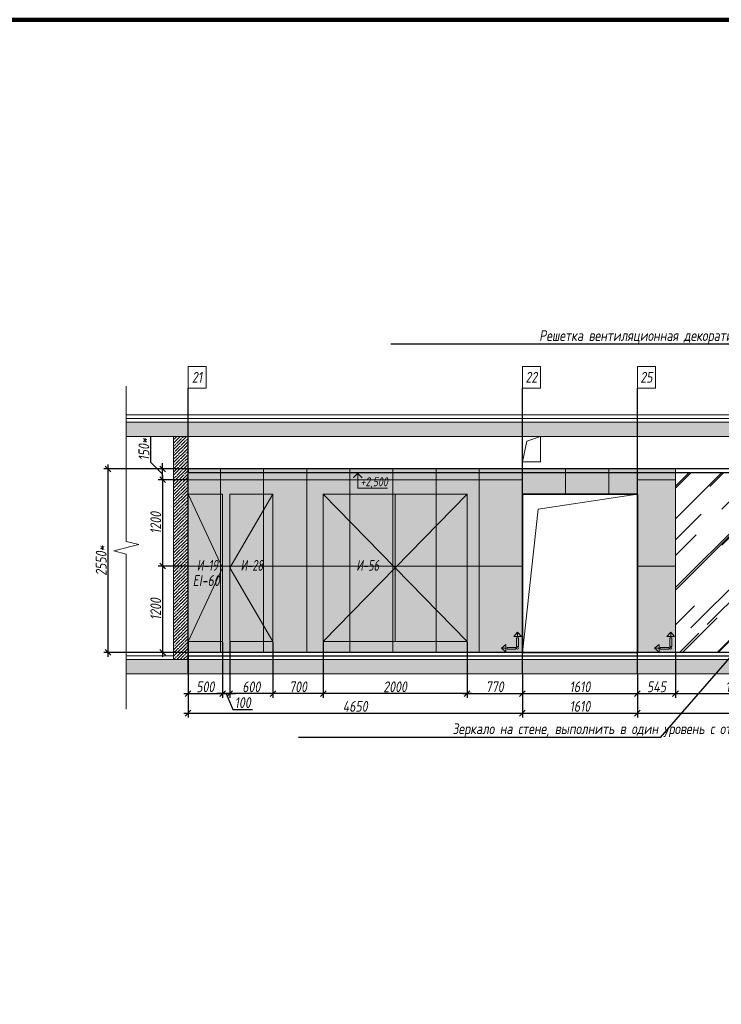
# Model space of a CAD drawing. Header units: millimetres. Extents: x -26888115 to 7466299, y -86687 to 22081.
# Tile 192 of 225: x 153165 to 162923, y 3671 to 17359. Entities that reach past the tile are written whole.
import ezdxf
from ezdxf import colors
from ezdxf.entities.mleader import LeaderData, LeaderLine
from ezdxf.math import Vec2, Vec3

# ---------------------------------------------------------------- set-up
doc = ezdxf.new("R2010")
doc.units = ezdxf.units.MM
doc.linetypes.add('DASHDOT', pattern=[25.4, 12.7, -6.35, 0, -6.35])
doc.layers.get('Defpoints').update_dxf_attribs({"color": 31})
for name, color, linetype, lineweight in [('A-DETL-GENF', 7, 'Continuous', 5), ('dim_pot', 183, 'Continuous', 9), ('Двери', 7, 'Continuous', 5), ('Отделка стен', 253, 'Continuous', 0)]:
    doc.layers.add(name, color=color, linetype=linetype, lineweight=lineweight)
for name, color, linetype, lineweight, true_color in [('dim_obm', 7, 'Continuous', 9, 0x005700), ('dim_razv', 7, 'DASHDOT', 9, 0x285228), ('pol', 7, 'Continuous', 15, 0x55666d)]:
    doc.layers.add(name, color=color, linetype=linetype, lineweight=lineweight, true_color=true_color)
doc.styles.add('fl_iso paper', font='isocpeur.ttf', dxfattribs={"width": 0.8, "oblique": 10})
doc.styles.add('In tre', font='isocpeur.ttf', dxfattribs={"width": 0.8, "oblique": 10})
doc.dimstyles.new('In tre 1_50', dxfattribs={"dimtxt": 150, "dimasz": 80, "dimexe": 60, "dimexo": 10, "dimgap": 20, "dimtad": 1, "dimdec": 0, "dimrnd": 5, "dimzin": 0, "dimdsep": 46, "dimtxsty": 'fl_iso paper', "dimblk": 'OBLIQUE', "dimcen": 0, "dimdle": 60, "dimadec": 0, "dimazin": 0, "dimtfac": 1, "dimtdec": 0, "dimtofl": 0, "dimtmove": 1, "dimatfit": 1, "dimfxl": 40, "dimtolj": 1, "dimtzin": 0, "dimarcsym": 1})

# ---------------------------------------------------------------- blocks, each defined once
blk = doc.blocks.new('*U37')
at = {"color": 0, "linetype": 'ByBlock', "lineweight": -2}
for p, q in [((0, 0), (-6, 0)), ((80.34, 0), (0, 0)), ((167.69, 0), (87.34, 0)), ((167.69, 0), (173.69, 0))]:
    blk.add_line(p, q, dxfattribs=at)
blk.add_lwpolyline([(87.34, 0), (85.59, -7), (82.09, 7), (80.34, 0)], dxfattribs=at)
blk = doc.blocks.new('_Oblique')
at = {"color": 0, "linetype": 'ByBlock', "lineweight": -2}
blk.add_line((-0.5, -0.5), (0.5, 0.5), dxfattribs=at)
blk = doc.blocks.new('*D154')
at = {"layer": 'Defpoints', "color": 0, "linetype": 'ByBlock', "transparency": 16777216}
for p in [(155506, 8264), (160156, 8264), (160156, 7718)]:
    blk.add_point(p, dxfattribs=at)
at = {"layer": 'dim_razv', "color": 0, "linetype": 'ByBlock', "lineweight": -2, "transparency": 16777216}
for p, q in [((155506, 8254), (155506, 7658)), ((160156, 8254), (160156, 7658)), ((155446, 7718), (160216, 7718))]:
    blk.add_line(p, q, dxfattribs=at)
at = {"layer": 'dim_razv', "color": 0, "linetype": 'ByBlock', "lineweight": -2, "transparency": 16777216, "xscale": 80, "yscale": 80, "zscale": 80, "rotation": 180}
blk.add_blockref('_Oblique', (155506, 7718), dxfattribs=at)
at = {"layer": 'dim_razv', "color": 0, "linetype": 'ByBlock', "lineweight": -2, "transparency": 16777216, "xscale": 80, "yscale": 80, "zscale": 80}
blk.add_blockref('_Oblique', (160156, 7718), dxfattribs=at)
at = {"layer": 'dim_razv', "color": 0, "linetype": 'ByBlock', "transparency": 16777216, "insert": (157831, 7813), "char_height": 150, "attachment_point": 5, "style": 'fl_iso paper'}
blk.add_mtext('\\A1;4650', dxfattribs=at)
blk = doc.blocks.new('*D156')
at = {"layer": 'Defpoints', "color": 0, "linetype": 'ByBlock', "transparency": 16777216}
for p in [(160156, 8264), (161756, 8264), (161756, 7718)]:
    blk.add_point(p, dxfattribs=at)
at = {"layer": 'dim_razv', "color": 0, "linetype": 'ByBlock', "lineweight": -2, "transparency": 16777216}
for p, q in [((160156, 8254), (160156, 7658)), ((161756, 8254), (161756, 7658)), ((160096, 7718), (161816, 7718))]:
    blk.add_line(p, q, dxfattribs=at)
at = {"layer": 'dim_razv', "color": 0, "linetype": 'ByBlock', "lineweight": -2, "transparency": 16777216, "xscale": 80, "yscale": 80, "zscale": 80, "rotation": 180}
blk.add_blockref('_Oblique', (160156, 7718), dxfattribs=at)
at = {"layer": 'dim_razv', "color": 0, "linetype": 'ByBlock', "lineweight": -2, "transparency": 16777216, "xscale": 80, "yscale": 80, "zscale": 80}
blk.add_blockref('_Oblique', (161756, 7718), dxfattribs=at)
at = {"layer": 'dim_razv', "color": 0, "linetype": 'ByBlock', "transparency": 16777216, "insert": (160956, 7813), "char_height": 150, "attachment_point": 5, "style": 'fl_iso paper'}
blk.add_mtext('\\A1;1610', dxfattribs=at)
blk = doc.blocks.new('*D157')
at = {"layer": 'Defpoints', "color": 0, "linetype": 'ByBlock', "transparency": 16777216}
for p in [(161756, 8264), (175226, 8254), (175226, 7718)]:
    blk.add_point(p, dxfattribs=at)
at = {"layer": 'dim_razv', "color": 0, "linetype": 'ByBlock', "lineweight": -2, "transparency": 16777216}
for p, q in [((161756, 8254), (161756, 7658)), ((175226, 8244), (175226, 7658)), ((161696, 7718), (175286, 7718))]:
    blk.add_line(p, q, dxfattribs=at)
at = {"layer": 'dim_razv', "color": 0, "linetype": 'ByBlock', "lineweight": -2, "transparency": 16777216, "xscale": 80, "yscale": 80, "zscale": 80, "rotation": 180}
blk.add_blockref('_Oblique', (161756, 7718), dxfattribs=at)
at = {"layer": 'dim_razv', "color": 0, "linetype": 'ByBlock', "lineweight": -2, "transparency": 16777216, "xscale": 80, "yscale": 80, "zscale": 80}
blk.add_blockref('_Oblique', (175226, 7718), dxfattribs=at)
at = {"layer": 'dim_razv', "color": 0, "linetype": 'ByBlock', "transparency": 16777216, "insert": (168491, 7813), "char_height": 150, "attachment_point": 5, "style": 'fl_iso paper'}
blk.add_mtext('\\A1;13470', dxfattribs=at)
blk = doc.blocks.new('*D174')
at = {"layer": 'Defpoints', "color": 0, "linetype": 'ByBlock', "transparency": 16777216}
for p in [(159386, 8714), (160156, 8264), (160156, 7990)]:
    blk.add_point(p, dxfattribs=at)
at = {"layer": 'dim_razv', "color": 0, "linetype": 'ByBlock', "lineweight": -2, "transparency": 16777216}
for p, q in [((159386, 8704), (159386, 7930)), ((160156, 8254), (160156, 7930)), ((159326, 7990), (160216, 7990))]:
    blk.add_line(p, q, dxfattribs=at)
at = {"layer": 'dim_razv', "color": 0, "linetype": 'ByBlock', "lineweight": -2, "transparency": 16777216, "xscale": 80, "yscale": 80, "zscale": 80, "rotation": 180}
blk.add_blockref('_Oblique', (159386, 7990), dxfattribs=at)
at = {"layer": 'dim_razv', "color": 0, "linetype": 'ByBlock', "lineweight": -2, "transparency": 16777216, "xscale": 80, "yscale": 80, "zscale": 80}
blk.add_blockref('_Oblique', (160156, 7990), dxfattribs=at)
at = {"layer": 'dim_razv', "color": 0, "linetype": 'ByBlock', "transparency": 16777216, "insert": (159771, 8085), "char_height": 150, "attachment_point": 5, "style": 'fl_iso paper'}
blk.add_mtext('\\A1;770', dxfattribs=at)
blk = doc.blocks.new('*D175')
at = {"layer": 'Defpoints', "color": 0, "linetype": 'ByBlock', "transparency": 16777216}
for p in [(160156, 8264), (161756, 8254), (161756, 7990)]:
    blk.add_point(p, dxfattribs=at)
at = {"layer": 'dim_razv', "color": 0, "linetype": 'ByBlock', "lineweight": -2, "transparency": 16777216}
for p, q in [((160156, 8254), (160156, 7930)), ((161756, 8244), (161756, 7930)), ((160096, 7990), (161816, 7990))]:
    blk.add_line(p, q, dxfattribs=at)
at = {"layer": 'dim_razv', "color": 0, "linetype": 'ByBlock', "lineweight": -2, "transparency": 16777216, "xscale": 80, "yscale": 80, "zscale": 80, "rotation": 180}
blk.add_blockref('_Oblique', (160156, 7990), dxfattribs=at)
at = {"layer": 'dim_razv', "color": 0, "linetype": 'ByBlock', "lineweight": -2, "transparency": 16777216, "xscale": 80, "yscale": 80, "zscale": 80}
blk.add_blockref('_Oblique', (161756, 7990), dxfattribs=at)
at = {"layer": 'dim_razv', "color": 0, "linetype": 'ByBlock', "transparency": 16777216, "insert": (160956, 8085), "char_height": 150, "attachment_point": 5, "style": 'fl_iso paper'}
blk.add_mtext('\\A1;1610', dxfattribs=at)
blk = doc.blocks.new('*D176')
at = {"layer": 'Defpoints', "color": 0, "linetype": 'ByBlock', "transparency": 16777216}
for p in [(162286, 8564), (161756, 8254), (162286, 7990)]:
    blk.add_point(p, dxfattribs=at)
at = {"layer": 'dim_razv', "color": 0, "linetype": 'ByBlock', "lineweight": -2, "transparency": 16777216}
for p, q in [((162286, 8554), (162286, 7930)), ((161756, 8244), (161756, 7930)), ((161696, 7990), (162346, 7990))]:
    blk.add_line(p, q, dxfattribs=at)
at = {"layer": 'dim_razv', "color": 0, "linetype": 'ByBlock', "lineweight": -2, "transparency": 16777216, "xscale": 80, "yscale": 80, "zscale": 80, "rotation": 180}
blk.add_blockref('_Oblique', (161756, 7990), dxfattribs=at)
at = {"layer": 'dim_razv', "color": 0, "linetype": 'ByBlock', "lineweight": -2, "transparency": 16777216, "xscale": 80, "yscale": 80, "zscale": 80}
blk.add_blockref('_Oblique', (162286, 7990), dxfattribs=at)
at = {"layer": 'dim_razv', "color": 0, "linetype": 'ByBlock', "transparency": 16777216, "insert": (162021, 8085), "char_height": 150, "attachment_point": 5, "style": 'fl_iso paper'}
blk.add_mtext('\\A1;545', dxfattribs=at)
blk = doc.blocks.new('*D177')
at = {"layer": 'Defpoints', "color": 0, "linetype": 'ByBlock', "transparency": 16777216}
for p in [(162286, 8564), (163986, 8564), (163986, 7990)]:
    blk.add_point(p, dxfattribs=at)
at = {"layer": 'dim_razv', "color": 0, "linetype": 'ByBlock', "lineweight": -2, "transparency": 16777216}
for p, q in [((162286, 8554), (162286, 7930)), ((163986, 8554), (163986, 7930)), ((162226, 7990), (164046, 7990))]:
    blk.add_line(p, q, dxfattribs=at)
at = {"layer": 'dim_razv', "color": 0, "linetype": 'ByBlock', "lineweight": -2, "transparency": 16777216, "xscale": 80, "yscale": 80, "zscale": 80, "rotation": 180}
blk.add_blockref('_Oblique', (162286, 7990), dxfattribs=at)
at = {"layer": 'dim_razv', "color": 0, "linetype": 'ByBlock', "lineweight": -2, "transparency": 16777216, "xscale": 80, "yscale": 80, "zscale": 80}
blk.add_blockref('_Oblique', (163986, 7990), dxfattribs=at)
at = {"layer": 'dim_razv', "color": 0, "linetype": 'ByBlock', "transparency": 16777216, "insert": (163136, 8085), "char_height": 150, "attachment_point": 5, "style": 'fl_iso paper'}
blk.add_mtext('\\A1;1700', dxfattribs=at)
blk = doc.blocks.new('1')
at = {"layer": 'pol', "linetype": 'ByBlock'}
h = blk.add_hatch(color=1, dxfattribs=at)
h.paths.add_polyline_path([(35776, 73135), (35803, 73135), (35803, 73259), (35776, 73259)])
h.paths.add_polyline_path([(35790, 73275), (35843, 73275), (35790, 73338)])
h.paths.add_polyline_path([(35790, 73275), (35736, 73275), (35790, 73338)])
edge = h.paths.add_edge_path()
edge.add_arc((35790, 73111), 13.4, 0, 360)
h = blk.add_hatch(color=1, dxfattribs=at)
h.paths.add_polyline_path([(35813, 73097), (35813, 73124), (35937, 73124), (35937, 73097)])
h.paths.add_polyline_path([(35952, 73111), (35952, 73164), (36016, 73111)])
h.paths.add_polyline_path([(35952, 73111), (35952, 73057), (36016, 73111)])
at = {"layer": 'pol', "color": 1, "linetype": 'ByBlock'}
for points in [[(35790, 73275), (35736, 73275), (35790, 73338), (35790, 73275)], [(35790, 73275), (35843, 73275), (35790, 73338), (35790, 73275)], [(35952, 73111), (35952, 73164), (36016, 73111), (35952, 73111)], [(35952, 73111), (35952, 73057), (36016, 73111), (35952, 73111)]]:
    blk.add_lwpolyline(points, dxfattribs=at)
for points in [[(35776, 73135), (35803, 73135), (35803, 73259), (35776, 73259)], [(35813, 73097), (35813, 73124), (35937, 73124), (35937, 73097)]]:
    blk.add_lwpolyline(points, close=True, dxfattribs=at)
blk.add_circle((35790, 73111), 13.4, dxfattribs=at)
blk = doc.blocks.new('*D205')
at = {"layer": 'Defpoints', "color": 0, "linetype": 'ByBlock', "transparency": 16777216}
for p in [(155506, 10964), (155152, 9764), (155506, 9764)]:
    blk.add_point(p, dxfattribs=at)
at = {"layer": 'dim_razv', "color": 0, "linetype": 'ByBlock', "lineweight": -2, "transparency": 16777216}
for p, q in [((155496, 10964), (155092, 10964)), ((155152, 11024), (155152, 9704)), ((155496, 9764), (155092, 9764))]:
    blk.add_line(p, q, dxfattribs=at)
at = {"layer": 'dim_razv', "color": 0, "linetype": 'ByBlock', "lineweight": -2, "transparency": 16777216, "xscale": 80, "yscale": 80, "zscale": 80}
for p, rotation in [((155152, 10964), 90), ((155152, 9764), 270)]:
    blk.add_blockref('_Oblique', p, dxfattribs=dict(at, rotation=rotation))
at = {"layer": 'dim_razv', "color": 0, "linetype": 'ByBlock', "transparency": 16777216, "insert": (155057, 10364), "char_height": 150, "attachment_point": 5, "rotation": 90, "style": 'fl_iso paper'}
blk.add_mtext('\\A1;1200', dxfattribs=at)
blk = doc.blocks.new('*D206')
at = {"layer": 'Defpoints', "color": 0, "linetype": 'ByBlock', "transparency": 16777216}
for p in [(155506, 9764), (155152, 8564), (155506, 8564)]:
    blk.add_point(p, dxfattribs=at)
at = {"layer": 'dim_razv', "color": 0, "linetype": 'ByBlock', "lineweight": -2, "transparency": 16777216}
for p, q in [((155496, 9764), (155092, 9764)), ((155152, 9824), (155152, 8504)), ((155496, 8564), (155092, 8564))]:
    blk.add_line(p, q, dxfattribs=at)
at = {"layer": 'dim_razv', "color": 0, "linetype": 'ByBlock', "lineweight": -2, "transparency": 16777216, "xscale": 80, "yscale": 80, "zscale": 80}
for p, rotation in [((155152, 9764), 90), ((155152, 8564), 270)]:
    blk.add_blockref('_Oblique', p, dxfattribs=dict(at, rotation=rotation))
at = {"layer": 'dim_razv', "color": 0, "linetype": 'ByBlock', "transparency": 16777216, "insert": (155057, 9164), "char_height": 150, "attachment_point": 5, "rotation": 90, "style": 'fl_iso paper'}
blk.add_mtext('\\A1;1200', dxfattribs=at)
blk = doc.blocks.new('*D207')
at = {"layer": 'Defpoints', "color": 0, "linetype": 'ByBlock', "transparency": 16777216}
for p in [(154393, 11114), (155506, 11114), (155294, 8564)]:
    blk.add_point(p, dxfattribs=at)
at = {"layer": 'dim_razv', "color": 0, "linetype": 'ByBlock', "lineweight": -2, "transparency": 16777216}
for p, q in [((155496, 11114), (154333, 11114)), ((154393, 8504), (154393, 11174)), ((155284, 8564), (154333, 8564))]:
    blk.add_line(p, q, dxfattribs=at)
at = {"layer": 'dim_razv', "color": 0, "linetype": 'ByBlock', "lineweight": -2, "transparency": 16777216, "xscale": 80, "yscale": 80, "zscale": 80}
for p, rotation in [((154393, 11114), 90), ((154393, 8564), 270)]:
    blk.add_blockref('_Oblique', p, dxfattribs=dict(at, rotation=rotation))
at = {"layer": 'dim_razv', "color": 0, "linetype": 'ByBlock', "transparency": 16777216, "insert": (154298, 9839), "char_height": 150, "attachment_point": 5, "rotation": 90, "style": 'fl_iso paper'}
blk.add_mtext('\\A1;2550*', dxfattribs=at)
blk = doc.blocks.new('*D208')
at = {"layer": 'Defpoints', "color": 0, "linetype": 'ByBlock', "transparency": 16777216}
for p in [(155152, 11114), (155506, 11114), (155496, 10964)]:
    blk.add_point(p, dxfattribs=at)
at = {"layer": 'dim_razv', "color": 0, "linetype": 'ByBlock', "lineweight": -2, "transparency": 16777216}
for p, q in [((154987, 11204), (154987, 11569)), ((155152, 11039), (154987, 11204)), ((155496, 11114), (155092, 11114)), ((155152, 11114), (155152, 11194)), ((155152, 10964), (155152, 11114)), ((155486, 10964), (155092, 10964)), ((155152, 10964), (155152, 10884))]:
    blk.add_line(p, q, dxfattribs=at)
at = {"layer": 'dim_razv', "color": 0, "linetype": 'ByBlock', "lineweight": -2, "transparency": 16777216, "xscale": 80, "yscale": 80, "zscale": 80}
for p, rotation in [((155152, 11114), 270), ((155152, 10964), 90)]:
    blk.add_blockref('_Oblique', p, dxfattribs=dict(at, rotation=rotation))
at = {"layer": 'dim_razv', "color": 0, "linetype": 'ByBlock', "transparency": 16777216, "insert": (154892, 11386), "char_height": 150, "attachment_point": 5, "rotation": 90, "style": 'fl_iso paper'}
blk.add_mtext('\\A1;150*', dxfattribs=at)
blk = doc.blocks.new('*D296')
at = {"layer": 'Defpoints', "color": 0, "linetype": 'ByBlock', "transparency": 16777216}
for p in [(157386, 8714), (159386, 8714), (157386, 7990)]:
    blk.add_point(p, dxfattribs=at)
at = {"layer": 'dim_razv', "color": 0, "linetype": 'ByBlock', "lineweight": -2, "transparency": 16777216}
for p, q in [((157386, 8704), (157386, 7930)), ((159386, 8704), (159386, 7930)), ((159446, 7990), (157326, 7990))]:
    blk.add_line(p, q, dxfattribs=at)
at = {"layer": 'dim_razv', "color": 0, "linetype": 'ByBlock', "lineweight": -2, "transparency": 16777216, "xscale": 80, "yscale": 80, "zscale": 80, "rotation": 180}
blk.add_blockref('_Oblique', (157386, 7990), dxfattribs=at)
at = {"layer": 'dim_razv', "color": 0, "linetype": 'ByBlock', "lineweight": -2, "transparency": 16777216, "xscale": 80, "yscale": 80, "zscale": 80}
blk.add_blockref('_Oblique', (159386, 7990), dxfattribs=at)
at = {"layer": 'dim_razv', "color": 0, "linetype": 'ByBlock', "transparency": 16777216, "insert": (158386, 8085), "char_height": 150, "attachment_point": 5, "style": 'fl_iso paper'}
blk.add_mtext('\\A1;2000', dxfattribs=at)
blk = doc.blocks.new('*D297')
at = {"layer": 'Defpoints', "color": 0, "linetype": 'ByBlock', "transparency": 16777216}
for p in [(156686, 8714), (157386, 8714), (156686, 7990)]:
    blk.add_point(p, dxfattribs=at)
at = {"layer": 'dim_razv', "color": 0, "linetype": 'ByBlock', "lineweight": -2, "transparency": 16777216}
for p, q in [((156686, 8704), (156686, 7930)), ((157386, 8704), (157386, 7930)), ((157446, 7990), (156626, 7990))]:
    blk.add_line(p, q, dxfattribs=at)
at = {"layer": 'dim_razv', "color": 0, "linetype": 'ByBlock', "lineweight": -2, "transparency": 16777216, "xscale": 80, "yscale": 80, "zscale": 80, "rotation": 180}
blk.add_blockref('_Oblique', (156686, 7990), dxfattribs=at)
at = {"layer": 'dim_razv', "color": 0, "linetype": 'ByBlock', "lineweight": -2, "transparency": 16777216, "xscale": 80, "yscale": 80, "zscale": 80}
blk.add_blockref('_Oblique', (157386, 7990), dxfattribs=at)
at = {"layer": 'dim_razv', "color": 0, "linetype": 'ByBlock', "transparency": 16777216, "insert": (157036, 8085), "char_height": 150, "attachment_point": 5, "style": 'fl_iso paper'}
blk.add_mtext('\\A1;700', dxfattribs=at)
blk = doc.blocks.new('*D298')
at = {"layer": 'Defpoints', "color": 0, "linetype": 'ByBlock', "transparency": 16777216}
for p in [(156086, 8714), (156686, 8714), (156086, 7990)]:
    blk.add_point(p, dxfattribs=at)
at = {"layer": 'dim_razv', "color": 0, "linetype": 'ByBlock', "lineweight": -2, "transparency": 16777216}
for p, q in [((156086, 8704), (156086, 7930)), ((156686, 8704), (156686, 7930)), ((156746, 7990), (156026, 7990))]:
    blk.add_line(p, q, dxfattribs=at)
at = {"layer": 'dim_razv', "color": 0, "linetype": 'ByBlock', "lineweight": -2, "transparency": 16777216, "xscale": 80, "yscale": 80, "zscale": 80, "rotation": 180}
blk.add_blockref('_Oblique', (156086, 7990), dxfattribs=at)
at = {"layer": 'dim_razv', "color": 0, "linetype": 'ByBlock', "lineweight": -2, "transparency": 16777216, "xscale": 80, "yscale": 80, "zscale": 80}
blk.add_blockref('_Oblique', (156686, 7990), dxfattribs=at)
at = {"layer": 'dim_razv', "color": 0, "linetype": 'ByBlock', "transparency": 16777216, "insert": (156386, 8085), "char_height": 150, "attachment_point": 5, "style": 'fl_iso paper'}
blk.add_mtext('\\A1;600', dxfattribs=at)
blk = doc.blocks.new('*D299')
at = {"layer": 'Defpoints', "color": 0, "linetype": 'ByBlock', "transparency": 16777216}
for p in [(155986, 8714), (156086, 8714), (155986, 7990)]:
    blk.add_point(p, dxfattribs=at)
at = {"layer": 'dim_razv', "color": 0, "linetype": 'ByBlock', "lineweight": -2, "transparency": 16777216}
for p, q in [((155986, 8704), (155986, 7930)), ((156086, 8704), (156086, 7930)), ((155986, 7990), (155906, 7990)), ((156086, 7990), (155986, 7990)), ((156036, 7990), (156131, 7770)), ((156086, 7990), (156166, 7990)), ((156131, 7770), (156401, 7770))]:
    blk.add_line(p, q, dxfattribs=at)
at = {"layer": 'dim_razv', "color": 0, "linetype": 'ByBlock', "lineweight": -2, "transparency": 16777216, "xscale": 80, "yscale": 80, "zscale": 80}
blk.add_blockref('_Oblique', (155986, 7990), dxfattribs=at)
at = {"layer": 'dim_razv', "color": 0, "linetype": 'ByBlock', "lineweight": -2, "transparency": 16777216, "xscale": 80, "yscale": 80, "zscale": 80, "rotation": 180}
blk.add_blockref('_Oblique', (156086, 7990), dxfattribs=at)
at = {"layer": 'dim_razv', "color": 0, "linetype": 'ByBlock', "transparency": 16777216, "insert": (156266, 7865), "char_height": 150, "attachment_point": 5, "style": 'fl_iso paper'}
blk.add_mtext('\\A1;100', dxfattribs=at)
blk = doc.blocks.new('*D309')
at = {"layer": 'Defpoints', "color": 0, "linetype": 'ByBlock', "transparency": 16777216}
for p in [(155506, 8714), (155986, 8714), (155986, 7990)]:
    blk.add_point(p, dxfattribs=at)
at = {"layer": 'dim_razv', "color": 0, "linetype": 'ByBlock', "lineweight": -2, "transparency": 16777216}
for p, q in [((155506, 8704), (155506, 7930)), ((155986, 8704), (155986, 7930)), ((155446, 7990), (156046, 7990))]:
    blk.add_line(p, q, dxfattribs=at)
at = {"layer": 'dim_razv', "color": 0, "linetype": 'ByBlock', "lineweight": -2, "transparency": 16777216, "xscale": 80, "yscale": 80, "zscale": 80, "rotation": 180}
blk.add_blockref('_Oblique', (155506, 7990), dxfattribs=at)
at = {"layer": 'dim_razv', "color": 0, "linetype": 'ByBlock', "lineweight": -2, "transparency": 16777216, "xscale": 80, "yscale": 80, "zscale": 80}
blk.add_blockref('_Oblique', (155986, 7990), dxfattribs=at)
at = {"layer": 'dim_razv', "color": 0, "linetype": 'ByBlock', "transparency": 16777216, "insert": (155746, 8085), "char_height": 150, "attachment_point": 5, "style": 'fl_iso paper'}
blk.add_mtext('\\A1;500', dxfattribs=at)

msp = doc.modelspace()

# ---------------------------------------------------------------- hatches: boundary and pattern name
at = {"true_color": 0x5294a7}
h = msp.add_hatch(dxfattribs=at)
h.set_pattern_fill('AR-RROOF', color=135, scale=20, angle=45, style=0)
h.set_pattern_definition([(45, (280, 13356.9), (431.0523, 1149.4728), [7620, -1016, 2540, -508]), (45, (578.14, 14014.26), (-836.96, 118.5394), [1524, -167.64, 3048, -381]), (45, (154.28, 13841.84), (1627.2224, 2108.56414), [4064, -711.2, 2032, -508])])
h.paths.add_polyline_path([(162286, 11064), (163986, 11064), (163986, 8564), (162286, 8564)])
at = {"layer": 'A-DETL-GENF'}
h = msp.add_hatch(dxfattribs=at)
h.set_pattern_fill('ANSI35', color=256, scale=20, style=0)
h.set_pattern_definition([(45, (32373.26, 722.8), (-89.80256, 89.80256), []), (45, (32463.07, 722.8), (-89.80256, 89.80256), [158.75, -31.75, 0, -31.75])])
h.paths.add_polyline_path([(154647.4, 11564), (198584.9, 11564), (198584.9, 11764), (154647.4, 11764)])
h.paths.add_polyline_path([(154647.4, 8264), (198584.9, 8264), (198584.9, 8464), (154647.4, 8464)])
h = msp.add_hatch(dxfattribs=at)
h.set_pattern_fill('ANSI35', color=256, scale=10, style=0)
h.set_pattern_definition([(45, (2100, 13356.9), (-44.90128, 44.90128), []), (45, (2144.9, 13356.9), (-44.90128, 44.90128), [79.375, -15.875, 0, -15.875])])
h.paths.add_polyline_path([(155306, 11564), (155506, 11564), (155506, 8464), (155306, 8464)])
at = {"layer": 'dim_obm'}
msp.add_hatch(color=256, dxfattribs=at).paths.add_polyline_path([(157935.1, 10996), (157867, 11064), (157799, 10996), (157810.5, 10984.4), (157867, 11040.9), (157923.5, 10984.4)], flags=0)
at = {"layer": 'dim_razv', "true_color": 0xeceae4, "transparency": 33554687}
h = msp.add_hatch(dxfattribs=at)
h.set_pattern_fill('AR-SAND', color=254, scale=3, angle=315)
h.paths.add_polyline_path([(155506, 8564), (155506, 11114), (162286, 11114), (162286, 8564), (161756, 8564), (161756, 10764), (160156, 10764), (160156, 8564)])
h.paths.add_polyline_path([(163986, 8564), (163986, 11114), (175456, 11114), (175456, 8564), (175226, 8564), (175226, 10764), (173776, 10764), (173776, 8564), (166506, 8564), (166506, 10744), (164546, 10744), (164546, 8564)])
h.paths.add_polyline_path([(172651, 8614), (173451, 8614), (173451, 9264), (172651, 9264)], flags=16)
h.paths.add_polyline_path([(176506, 11114), (179466, 11114), (179466, 8564), (176506, 8564)])
h.paths.add_polyline_path([(180516, 11114), (192376, 11114), (192376, 8564), (180516, 8564)])
h.paths.add_polyline_path([(182126, 9994), (182876, 9994), (182876, 8644), (182126, 8644)], flags=16)
h.paths.add_polyline_path([(194961, 9994), (195711, 9994), (195711, 8644), (194961, 8644)], flags=16)
h.paths.add_polyline_path([(193426, 11114), (196771, 11114), (196771, 8564), (193426, 8564)])
h.paths.add_polyline_path([(197821, 11114), (198076, 11114), (198076, 8564), (197821, 8564)])

# ---------------------------------------------------------------- linework, layer by layer
at = {"lineweight": 30}
for points in [[(155506, 8264), (155506, 12237.6)], [(160156, 8264), (160156, 12237.6)], [(161756, 8264), (161756, 12237.6)], [(198076, 8564), (155506, 8564)], [(155506, 8514), (198076, 8514)]]:
    msp.add_lwpolyline(points, dxfattribs=at)
at = {"lineweight": 13}
for points in [[(154647.4, 11814), (198584.9, 11814), (198584.9, 11864), (154647.4, 11864)], [(198584.9, 11764), (154647.4, 11764), (154647.4, 11814), (198584.9, 11814)], [(154647.4, 11564), (198584.9, 11564), (198584.9, 11764), (154647.4, 11764)], [(155506, 8464), (155306, 8464), (155306, 11564), (155506, 11564)], [(155306, 11564), (155506, 11564), (155506, 8464), (155306, 8464)], [(160156, 11564), (160156, 11214), (160406, 11214), (160406, 11564)], [(155506, 8564), (155506, 11114), (162286, 11114), (162286, 8564), (161756, 8564), (161756, 10764), (160156, 10764), (160156, 8564)], [(162286, 11064), (163986, 11064), (163986, 8564), (162286, 8564)], [(155506, 8714), (155506, 10764), (155986, 10764), (155986, 8714)], [(156086, 8714), (156086, 10764), (156686, 10764), (156686, 8714)], [(157386, 8714), (157386, 10764), (159386, 10764), (159386, 8714)], [(154647.4, 8264), (198584.9, 8264), (198584.9, 8464), (154647.4, 8464)]]:
    msp.add_lwpolyline(points, close=True, dxfattribs=at)
for points in [[(160156, 11214), (160218.8, 11500.1), (160406, 11564)], [(155506, 10764), (155986, 9739), (155506, 8714)], [(156686, 10764), (156086, 9739), (156686, 8714)], [(157386, 10764), (158386, 9739), (157386, 8714)], [(158386, 10764), (158386, 8714)], [(159386, 10764), (158386, 9739), (159386, 8714)], [(160156, 8564), (160373.9, 10553.4), (161756, 10764)], [(155306, 8564), (154647.4, 8564), (154647.4, 8514), (155306, 8514)], [(198276, 8514), (198584.9, 8514), (198584.9, 8464), (154647.4, 8464), (154647.4, 8514), (155306, 8514)], [(155506, 8514), (198076, 8514)]]:
    msp.add_lwpolyline(points, dxfattribs=at)
at = {"lineweight": 30}
msp.add_lwpolyline([(198076, 11114), (155506, 11114), (155506, 11064), (198076, 11064)], close=True, dxfattribs=at)
at = {"lineweight": 35}
msp.add_lwpolyline([(160156, 8564), (160156, 10764), (161756, 10764), (161756, 8564)], close=True, dxfattribs=at)
at = {"layer": 'Defpoints', "color": 1, "lineweight": 100}
msp.add_lwpolyline([(145825.4, -10016.5), (249195.3, -10016.5), (249195.3, 17359), (145825.4, 17359)], close=True, dxfattribs=at)
at = {"layer": 'dim_obm'}
msp.add_lwpolyline([(157867, 11064), (157867, 10984), (157867, 10848.5), (158278, 10848.5)], dxfattribs=at)
at = {"layer": 'dim_pot', "color": 10, "lineweight": 0}
for points in [[(155506, 12537.6), (155756, 12537.6), (155756, 12237.6), (155506, 12237.6)], [(160156, 12537.6), (160406, 12537.6), (160406, 12237.6), (160156, 12237.6)], [(161756, 12537.6), (162006, 12537.6), (162006, 12237.6), (161756, 12237.6)]]:
    msp.add_lwpolyline(points, close=True, dxfattribs=at)
at = {"layer": 'Отделка стен', "transparency": 33554687}
for points in [[(155506, 11114), (155506, 10964), (155956, 10964), (155956, 11114)], [(155956, 11114), (155956, 10964), (156556, 10964), (156556, 11114)], [(156556, 11114), (156556, 10964), (157156, 10964), (157156, 11114)], [(157156, 11114), (157156, 10964), (157756, 10964), (157756, 11114)], [(157756, 11114), (157756, 10964), (158356, 10964), (158356, 11114)], [(158356, 11114), (158356, 10964), (158956, 10964), (158956, 11114)], [(158956, 11114), (158956, 10964), (159556, 10964), (159556, 11114)], [(159556, 11114), (159556, 10964), (160156, 10964), (160156, 11114)], [(160156, 11114), (160156, 10764), (160756, 10764), (160756, 11114)], [(160756, 11114), (160756, 10764), (161356, 10764), (161356, 11114)], [(161356, 11114), (161356, 10764), (161756, 10764), (161756, 11114)], [(161756, 11114), (161756, 10964), (162286, 10964), (162286, 11114)], [(155506, 10964), (155506, 9764), (155956, 9764), (155956, 10964)], [(155956, 10964), (155956, 9764), (156556, 9764), (156556, 10964)], [(156556, 10964), (156556, 9764), (157156, 9764), (157156, 10964)], [(157156, 10964), (157156, 9764), (157756, 9764), (157756, 10964)], [(157756, 10964), (157756, 9764), (158356, 9764), (158356, 10964)], [(158356, 10964), (158356, 9764), (158956, 9764), (158956, 10964)], [(158956, 10964), (158956, 9764), (159556, 9764), (159556, 10964)], [(159556, 10964), (159556, 9764), (160156, 9764), (160156, 10964)], [(161756, 10964), (161756, 9764), (162286, 9764), (162286, 10964)], [(155506, 9764), (155506, 8564), (155956, 8564), (155956, 9764)], [(155956, 9764), (155956, 8564), (156556, 8564), (156556, 9764)], [(156556, 9764), (156556, 8564), (157156, 8564), (157156, 9764)], [(157156, 9764), (157156, 8564), (157756, 8564), (157756, 9764)], [(157756, 9764), (157756, 8564), (158356, 8564), (158356, 9764)], [(158356, 9764), (158356, 8564), (158956, 8564), (158956, 9764)], [(158956, 9764), (158956, 8564), (159556, 8564), (159556, 9764)], [(159556, 9764), (159556, 8564), (160156, 8564), (160156, 9764)], [(161756, 9764), (161756, 8564), (162286, 8564), (162286, 9764)]]:
    msp.add_lwpolyline(points, close=True, dxfattribs=at)

# ---------------------------------------------------------------- block references
at = {"lineweight": 13, "xscale": 25, "yscale": 25, "zscale": 25, "rotation": 270}
msp.add_blockref('*U37', (154647.4, 12114.3), dxfattribs=at)
at = {"linetype": 'ByBlock', "xscale": -0.9938708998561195, "yscale": 0.9938708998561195, "zscale": 0.9938708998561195}
for p in [(195659.1, -64042.3), (197790.1, -64042.3)]:
    msp.add_blockref('1', p, dxfattribs=at)

# ---------------------------------------------------------------- texts
at = {"layer": 'dim_obm', "insert": (157905.4, 10997.7), "char_height": 125, "attachment_point": 1, "line_spacing_factor": 0.666667, "style": 'fl_iso paper'}
msp.add_mtext('+2,500', dxfattribs=at)
at = {"layer": 'dim_pot', "color": 10, "lineweight": 0, "char_height": 150, "attachment_point": 5, "style": 'fl_iso paper'}
for s, insert in [('21', (155631, 12387.6)), ('22', (160281, 12387.6)), ('25', (161881, 12387.6))]:
    msp.add_mtext_dynamic_manual_height_columns(s, width=190.261, gutter_width=1350, heights=[0], dxfattribs=dict(at, insert=insert))
at = {"layer": 'Двери', "lineweight": 0, "char_height": 150, "attachment_point": 5, "style": 'fl_iso paper'}
for s, insert in [('{\\W0.7;И-19}', (155775, 9773.4)), ('{\\W0.7;И-28}', (156393.5, 9773.4)), ('{\\W0.7;И-56}', (158004.6, 9773.4))]:
    msp.add_mtext_dynamic_manual_height_columns(s, width=190.261, gutter_width=1350, heights=[0], dxfattribs=dict(at, insert=insert))
at = {"layer": 'Двери', "lineweight": 0, "insert": (155759.3, 9562.2), "char_height": 150, "width": 190.261, "attachment_point": 5, "style": 'fl_iso paper'}
msp.add_mtext('EI-60', dxfattribs=at)

# ---------------------------------------------------------------- dimensions: what is measured, and where the dimension line sits
at = {"layer": 'dim_razv', "linetype": 'ByBlock'}
dim = msp.add_linear_dim(base=(155151.9, 11114), p1=(155496, 10964), p2=(155506, 11114), angle=90, text='<>*', dimstyle='In tre 1_50', dxfattribs=at)
dim.commit()
dim.dimension.update_dxf_attribs({"geometry": '*D208', "text_midpoint": (154986.9, 11223.7), "dimtype": 160})
dim = msp.add_linear_dim(base=(154393.1, 11114), p1=(155294, 8564), p2=(155506, 11114), angle=90, text='<>*', dimstyle='In tre 1_50', dxfattribs=at)
dim.commit()
dim.dimension.update_dxf_attribs({"geometry": '*D207', "text_midpoint": (154298.1, 9839)})
for base, p1, p2, picture, middle in [((155151.9, 9764), (155506, 10964), (155506, 9764), '*D205', (155056.9, 10364)), ((155151.9, 8564), (155506, 9764), (155506, 8564), '*D206', (155056.9, 9164))]:
    dim = msp.add_linear_dim(base=base, p1=p1, p2=p2, angle=90, dimstyle='In tre 1_50', dxfattribs=at)
    dim.commit()
    dim.dimension.update_dxf_attribs({"geometry": picture, "text_midpoint": middle})
for base, p1, p2, text, picture, middle in [((155986, 7989.8), (155506, 8714), (155986, 8714), '500', '*D309', (155746, 8084.8)), ((162286, 7989.8), (161756, 8254), (162286, 8564), '545', '*D176', (162021, 8084.8)), ((161756, 7717.8), (160156, 8264), (161756, 8264), '1610', '*D156', (160956, 7812.8)), ((161756, 7989.8), (160156, 8264), (161756, 8254), '1610', '*D175', (160956, 8084.8))]:
    dim = msp.add_linear_dim(base=base, p1=p1, p2=p2, text=text, dimstyle='In tre 1_50', dxfattribs=at)
    dim.commit()
    dim.dimension.update_dxf_attribs({"geometry": picture, "text_midpoint": middle})
dim = msp.add_linear_dim(base=(155986, 7989.8), p1=(156086, 8714), p2=(155986, 8714), dimstyle='In tre 1_50', dxfattribs=at)
dim.commit()
dim.dimension.update_dxf_attribs({"geometry": '*D299', "text_midpoint": (156150.5, 7769.8), "dimtype": 160})
for base, p1, p2, picture, middle in [((156086, 7989.8), (156686, 8714), (156086, 8714), '*D298', (156386, 8084.8)), ((156686, 7989.8), (157386, 8714), (156686, 8714), '*D297', (157036, 8084.8)), ((157386, 7989.8), (159386, 8714), (157386, 8714), '*D296', (158386, 8084.8)), ((160156, 7989.8), (159386, 8714), (160156, 8264), '*D174', (159771, 8084.8)), ((163986, 7989.8), (162286, 8564), (163986, 8564), '*D177', (163136, 8084.8)), ((160156, 7717.8), (155506, 8264), (160156, 8264), '*D154', (157831, 7812.8)), ((175226, 7717.8), (161756, 8264), (175226, 8254), '*D157', (168491, 7812.8))]:
    dim = msp.add_linear_dim(base=base, p1=p1, p2=p2, dimstyle='In tre 1_50', dxfattribs=at)
    dim.commit()
    dim.dimension.update_dxf_attribs({"geometry": picture, "text_midpoint": middle})

# ---------------------------------------------------------------- leaders
at = {"layer": 'dim_razv', "color": 0, "linetype": 'ByBlock'}
ml = msp.add_multileader_mtext('Standard', dxfattribs=at)
ml.set_content('Решетка вентиляционная декоративная 850х400 в цвет стен', style='In tre')
ml.set_leader_properties()
ml.build(insert=Vec2(0, 0))
ml.multileader.update_dxf_attribs({"text_left_attachment_type": 6, "text_right_attachment_type": 6, "dogleg_length": 1, "arrow_head_size": 0, "scale": 50})
ctx = ml.context
ctx.base_point, ctx.scale, ctx.char_height, ctx.arrow_head_size, ctx.landing_gap_size, ctx.plane_origin = Vec3(160385.8, 12847.8), 50, 150, 0, 4.5, Vec3(169956.1, 10760)
ctx.left_attachment, ctx.right_attachment = 6, 6
notes = []
notes.append((ctx, [(0, (1, 1, 0), (163293.1, 12847.8), (-1, 0), 50, [(1, [(163651, 11517.5)], 0, [])])]))
ctx.mtext.insert, ctx.mtext.width, ctx.mtext.defined_height, ctx.mtext.flow_direction = Vec3(160390.3, 13042.8), 2996.732, 696.6, 5
ml = msp.add_multileader_mtext('Standard', dxfattribs=at)
ml.set_content('Зеркало на стене, выполнить в один уровень с отделкой стен', style='In tre')
ml.set_leader_properties()
ml.build(insert=Vec2(0, 0))
ml.multileader.update_dxf_attribs({"text_left_attachment_type": 6, "text_right_attachment_type": 6, "dogleg_length": 1, "arrow_head_size": 0, "scale": 50})
ctx = ml.context
ctx.base_point, ctx.scale, ctx.char_height, ctx.arrow_head_size, ctx.landing_gap_size, ctx.plane_origin = Vec3(159178.8, 7381.7), 50, 150, 0, 4.5, Vec3(168730.8, 5587.2)
ctx.left_attachment, ctx.right_attachment = 6, 6
notes.append((ctx, [(0, (1, 1, 0), (162071.4, 7381.7), (-1, 0), 20, [(1, [(163189.1, 8664)], 0, [])])]))
ctx.mtext.insert, ctx.mtext.width, ctx.mtext.defined_height, ctx.mtext.flow_direction = Vec3(159183.3, 7576.7), 3043.138, 696.6, 5
for ctx, leaders in notes:
    for number, flags, end, landing, length, lines in leaders:
        leader = LeaderData()
        leader.index, (leader.has_last_leader_line, leader.has_dogleg_vector, leader.attachment_direction) = number, flags
        leader.last_leader_point, leader.dogleg_vector, leader.dogleg_length = Vec3(end), Vec3(landing), length
        for number, points, colour, breaks in lines:
            line = LeaderLine()
            line.index, line.vertices, line.color, line.breaks = number, Vec3.list(points), colors.encode_raw_color(colour), breaks
            leader.lines.append(line)
        ctx.leaders.append(leader)

doc.saveas('drawing.dxf')
